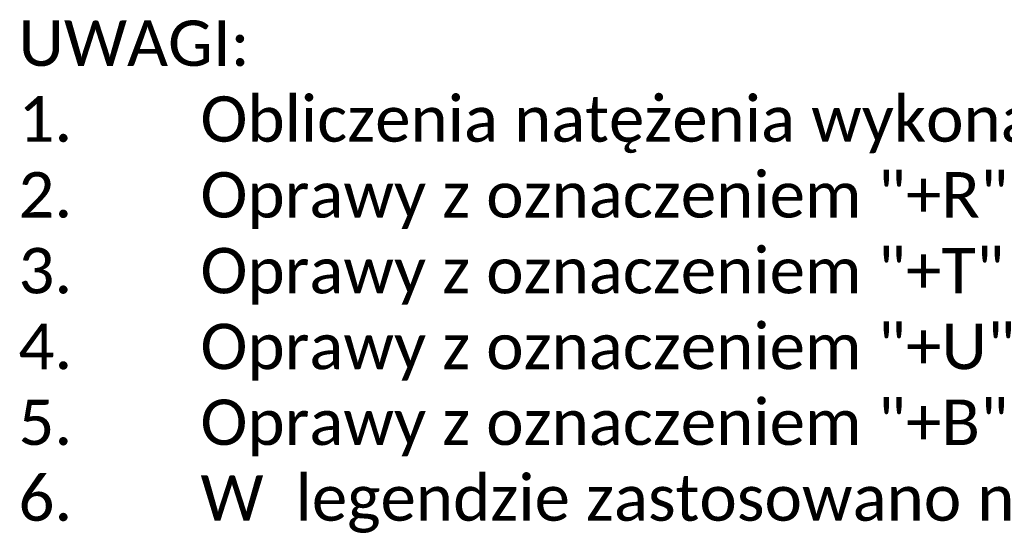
# Model space of a CAD drawing. Header units: millimetres. Extents: x -94648 to 68781, y -29623 to 11990.
# Tile 8 of 181: x -43415 to -42982, y -15427 to -15199. Entities that reach past the tile are written whole.
import ezdxf

# ---------------------------------------------------------------- set-up
doc = ezdxf.new("R2010")
doc.units = ezdxf.units.MM
doc.layers.add('AX - OPISY', color=3, linetype='Continuous')
doc.styles.get("Standard").update_dxf_attribs({"font": 'arial.ttf'})

msp = doc.modelspace()

# ---------------------------------------------------------------- texts
at = {"layer": 'AX - OPISY', "insert": (-43415.05438, -15199.76171), "char_height": 20, "width": 2340.2562017, "attachment_point": 1}
msp.add_mtext('{\\fCalibri|b0|i0|c238|p34;UWAGI:\\P1. ^IObliczenia natężenia wykonano zgodnie z aktualną norma PN-EN 1838:2013. \\P2. ^IOprawy z oznaczeniem "+R" z dodatkowym zestawem do montażu podtynkowego.\\P3. ^IOprawy z oznaczeniem "+T" wyposażone w układ grzejny z termostatem HTR-25.\\P4. ^IOprawy z oznaczeniem "+U" z dodatkowym uchwytem do montażu pod kątem 90°.\\P5. ^IOprawy z oznaczeniem "+B" z dodatkowym dużym boxem.\\P6. ^IW  legendzie zastosowano następujące oznaczenia: (         - oprawa dwustronna,        - oprawa jednostronna).}', dxfattribs=at)

doc.saveas('drawing.dxf')
